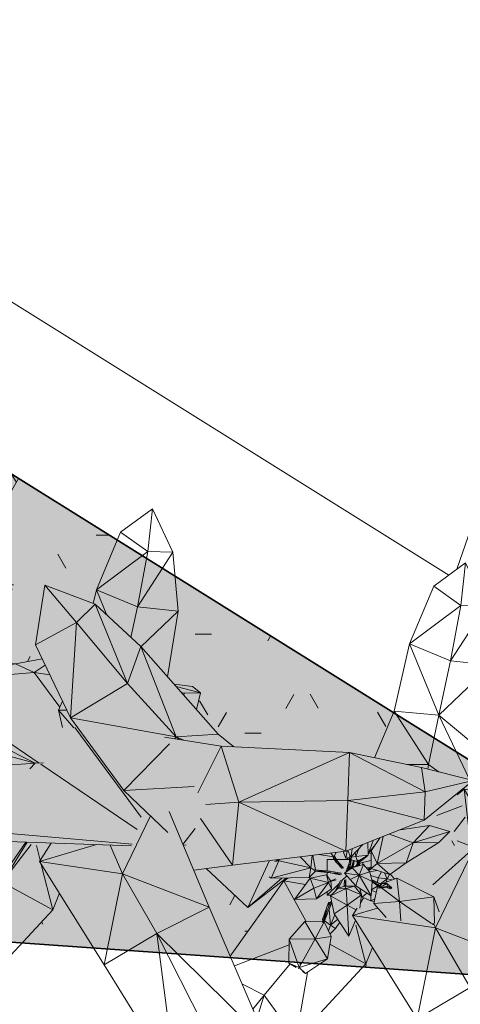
# Model space of a CAD drawing. Header units: millimetres. Extents: x 2016 to 102618, y -16590 to 68005.
# Tile 63 of 256: x 13559 to 14464, y 43436 to 45458. Entities that reach past the tile are written whole.
import ezdxf

# ---------------------------------------------------------------- set-up
doc = ezdxf.new("R2010")
doc.units = ezdxf.units.MM
for name, color, linetype, lineweight in [('A-DETL', 90, 'Continuous', 18), ('A-FLOR', 192, 'Continuous', 13), ('A-FLOR-PATT', 8, 'Continuous', 13), ('A-GENM', 13, 'Continuous', 13), ('A-WALL', 113, 'Continuous', 13), ('L-PLNT', 71, 'Continuous', 13)]:
    doc.layers.add(name, color=color, linetype=linetype, lineweight=lineweight)
doc.layers.add('Water', color=131, linetype='Continuous')

# ---------------------------------------------------------------- blocks, each defined once
blk = doc.blocks.new('Enscape AssetDefinition - Interior Plant 27 - Enscape AssetDefinition - Interior Plant 27-948027-00 Begane grond')
at = {"layer": 'L-PLNT'}
for p, q in [((117.6, 529.6), (52.5, 481.8)), ((117.6, 529.6), (108.1, 442.1)), ((159.5, 440.5), (117.6, 529.6)), ((-745.8, 483.4), (-765.4, 361.1)), ((-642.9, 444.4), (-745.8, 483.4)), ((-745.8, 483.4), (-680.8, 407.1)), ((52.5, 481.8), (2.9, 363.1)), ((108.1, 442.1), (52.5, 481.8)), ((-642.9, 444.4), (-680.8, 407.1)), ((-576.4, 281.6), (-642.9, 444.4)), ((-548.8, 357.5), (-642.9, 444.4)), ((2.9, 363.1), (108.1, 442.1)), ((108.1, 442.1), (87.3, 328.1)), ((87.3, 328.1), (159.5, 440.5)), ((159.5, 440.5), (108.1, 442.1)), ((170.5, 319.3), (159.5, 440.5)), ((-680.8, 407.1), (-765.4, 361.1)), ((-693.1, 211.5), (-680.8, 407.1)), ((-680.8, 407.1), (-576.4, 281.6)), ((-765.4, 361.1), (-693.1, 211.5)), ((-576.4, 281.6), (-548.8, 357.5)), ((-476.1, 172.2), (-548.8, 357.5)), ((-389.9, 177.8), (-548.8, 357.5)), ((2.9, 363.1), (-3.6, 334.8)), ((2.9, 363.1), (87.3, 328.1)), ((2.9, 363.1), (24.4, 310.9)), ((73.7, 265.5), (87.3, 328.1)), ((87.3, 328.1), (170.5, 319.3)), ((93.9, 246.3), (170.5, 319.3)), ((149, 184.5), (170.5, 319.3)), ((-693.1, 211.5), (-576.4, 281.6)), ((-476.1, 172.2), (-576.4, 281.6)), ((-693.1, 211.5), (-476.1, 172.2)), ((-693.1, 211.5), (-583.4, 62.1)), ((-583.4, 62.1), (-476.1, 172.2)), ((-476.1, 172.2), (-389.9, 177.8)), ((-368, 73.9), (-476.1, 172.2)), ((-476.1, 172.2), (-270, 80.7)), ((-270, 80.7), (-389.9, 177.8)), ((-66.8, 134.9), (-74.8, 115.9)), ((-74.8, 115.9), (-57.6, 115.8)), ((-74.8, 115.9), (-43.4, 79.7)), ((-74.8, 115.9), (-66.6, 80.8)), ((-583.4, 62.1), (-368, 73.9)), ((-583.4, 62.1), (-464.5, -51.4)), ((-464.5, -51.4), (-368, 73.9)), ((-368, 73.9), (-270, 80.7)), ((-256.9, 4.3), (-368, 73.9)), ((-368, 73.9), (-122.8, 7.2)), ((-122.8, 7.2), (-270, 80.7)), ((259, 42.3), (142.6, 60.6)), ((259, 42.3), (211.1, -53.4)), ((522.1, 29), (259, 42.3)), ((259, 42.3), (295, -73.1)), ((522.1, 29), (295, -73.1)), ((522.1, 29), (519.2, -69.1)), ((522.1, 29), (677.5, -51.6)), ((670.1, -1.6), (522.1, 29)), ((-232.6, -0.3), (-122.8, 7.2)), ((-133.6, -4.4), (-122.8, 7.2)), ((-105.8, 8), (-122.8, 7.2)), ((-464.5, -51.4), (-258.3, -3.8)), ((677.5, -51.6), (670.1, -1.6)), ((776.3, -28.6), (670.1, -1.6)), ((675.8, -109.9), (776.3, -28.6)), ((776.3, -28.6), (677.5, -51.6)), ((-464.5, -51.4), (-329.3, -178.5)), ((-329.3, -178.5), (-269.9, -49.5)), ((677.5, -51.6), (519.2, -69.1)), ((675.8, -109.9), (677.5, -51.6)), ((227.1, -77.7), (295, -73.1)), ((295, -73.1), (282.4, -202.1)), ((295, -73.1), (519.2, -69.1)), ((295, -73.1), (515, -173.7)), ((519.2, -69.1), (515, -173.7)), ((519.2, -69.1), (675.8, -109.9)), ((114.1, -100.9), (56.3, -220.3)), ((234.4, -288.2), (151.9, -91.8)), ((216.6, -106.6), (282.4, -202.1)), ((515, -173.7), (675.8, -109.9)), ((-274.4, -150.6), (-388.7, -310.4)), ((-329.3, -178.5), (-294.6, -148.5)), ((-329.3, -178.5), (-292.3, -150)), ((-193.7, -235.8), (-239.5, -151.7)), ((-142, -155), (-193.3, -229.5)), ((-139.3, -155.1), (-187.8, -233.9)), ((-187.8, -233.9), (-131.4, -159.5)), ((-112.7, -192), (-120.3, -161.7)), ((-90.4, -156.8), (-114.4, -194.6)), ((2.7, -159.9), (-114.4, -194.6)), ((31.2, -160.9), (56.3, -220.3)), ((282.4, -202.1), (515, -173.7)), ((-193.3, -229.5), (-169.9, -195.2)), ((56.3, -220.3), (-114.4, -194.6)), ((-114.4, -194.6), (18.8, -406.5)), ((-87, -294.2), (-110.5, -200.8)), ((202.6, -212.6), (282.4, -202.1)), ((56.3, -220.3), (18.8, -406.5)), ((234.4, -288.2), (56.3, -220.3)), ((56.3, -220.3), (127.1, -342.7)), ((-193.7, -235.8), (-388.7, -310.4)), ((-295.4, -358.2), (-193.7, -235.8)), ((-230.5, -448.4), (-193.7, -235.8)), ((-195.2, -232), (-193.3, -229.5)), ((-190.6, -231.7), (-193.7, -235.8)), ((-193.7, -235.8), (-87, -294.2)), ((-193.3, -229.5), (-187.8, -233.9)), ((-187.8, -233.9), (-189.3, -235.9)), ((-87, -294.2), (-73.3, -260)), ((-230.5, -448.4), (-87, -294.2)), ((234.4, -288.2), (127.1, -342.7)), ((352.5, -564.5), (234.4, -288.2)), ((-388.7, -310.4), (-513, -487.8)), ((-410.3, -499.6), (-388.7, -310.4)), ((-295.4, -358.2), (-388.7, -310.4)), ((127.1, -342.7), (18.8, -406.5)), ((352.5, -564.5), (127.1, -342.7)), ((127.1, -342.7), (248.3, -581.8)), ((127.1, -342.7), (166.3, -644.1)), ((-295.4, -358.2), (-410.3, -499.6)), ((-372.6, -606.4), (-295.4, -358.2)), ((-230.5, -448.4), (-295.4, -358.2)), ((18.8, -406.5), (166.3, -644.1)), ((-372.6, -606.4), (-230.5, -448.4)), ((-513, -487.8), (-575, -602.1)), ((-410.3, -499.6), (-575, -602.1)), ((-410.3, -499.6), (-513, -487.8)), ((-511.3, -637.6), (-410.3, -499.6)), ((-372.6, -606.4), (-410.3, -499.6)), ((352.5, -564.5), (248.3, -581.8)), ((352.5, -564.5), (342.5, -697.3)), ((384.2, -700.2), (352.5, -564.5)), ((248.3, -581.8), (166.3, -644.1)), ((248.3, -581.8), (273.7, -692.5)), ((317, -695.5), (248.3, -581.8)), ((-575, -602.1), (-524.2, -636.7)), ((-575, -602.1), (-574.1, -633.2)), ((-372.6, -606.4), (-498.1, -638.5)), ((-413.3, -644.5), (-372.6, -606.4)), ((-574.1, -633.2), (-573.4, -658.3)), ((-526.3, -661.6), (-515.1, -642.9)), ((-524.2, -636.7), (-515.1, -642.9)), ((-515.1, -642.9), (-511.3, -637.6)), ((-498.1, -638.5), (-515.1, -642.9)), ((-515.1, -642.9), (-501.8, -663.3)), ((-438.3, -667.8), (-413.3, -644.5)), ((166.3, -644.1), (212.8, -688.2)), ((212.8, -688.2), (289.5, -761.1)), ((273.7, -692.5), (289.5, -761.1)), ((339.8, -733.3), (317, -695.5)), ((342.5, -697.3), (339.8, -733.3)), ((387.2, -713.4), (384.2, -700.2)), ((-572, -708.6), (-571.2, -736.7)), ((-571.2, -736.7), (-555.1, -709.7)), ((-571.2, -736.7), (-505, -713.2)), ((339.8, -733.3), (387.2, -713.4)), ((402.1, -813.8), (387.2, -713.4)), ((289.5, -761.1), (339.8, -733.3)), ((402.1, -813.8), (339.8, -733.3)), ((289.5, -761.1), (402.1, -813.8))]:
    blk.add_line(p, q, dxfattribs=at)
blk = doc.blocks.new('Enscape AssetDefinition - Interior Plant 27 - Enscape AssetDefinition - Interior Plant 27-V30-00 Begane grond')
at = {"layer": 'L-PLNT'}
for p, q in [((117.6, 529.6), (52.5, 481.8)), ((117.6, 529.6), (108.1, 442.1)), ((159.5, 440.5), (117.6, 529.6)), ((-745.8, 483.4), (-765.4, 361.1)), ((-642.9, 444.4), (-745.8, 483.4)), ((-745.8, 483.4), (-680.8, 407.1)), ((52.5, 481.8), (2.9, 363.1)), ((108.1, 442.1), (52.5, 481.8)), ((-642.9, 444.4), (-680.8, 407.1)), ((-576.4, 281.6), (-642.9, 444.4)), ((-548.8, 357.5), (-642.9, 444.4)), ((2.9, 363.1), (108.1, 442.1)), ((108.1, 442.1), (87.3, 328.1)), ((87.3, 328.1), (159.5, 440.5)), ((159.5, 440.5), (108.1, 442.1)), ((170.5, 319.3), (159.5, 440.5)), ((-680.8, 407.1), (-765.4, 361.1)), ((-693.1, 211.5), (-680.8, 407.1)), ((-680.8, 407.1), (-576.4, 281.6)), ((-765.4, 361.1), (-693.1, 211.5)), ((-576.4, 281.6), (-548.8, 357.5)), ((-476.1, 172.2), (-548.8, 357.5)), ((-389.9, 177.8), (-548.8, 357.5)), ((2.9, 363.1), (-28.8, 225)), ((2.9, 363.1), (87.3, 328.1)), ((2.9, 363.1), (63.1, 216.9)), ((63.1, 216.9), (87.3, 328.1)), ((87.3, 328.1), (170.5, 319.3)), ((63.1, 216.9), (170.5, 319.3)), ((143.5, 149.7), (170.5, 319.3)), ((-693.1, 211.5), (-576.4, 281.6)), ((-476.1, 172.2), (-576.4, 281.6)), ((-28.8, 225), (-69.2, 129.2)), ((-28.8, 225), (63.1, 216.9)), ((-28.8, 225), (41.9, 115.1)), ((-693.1, 211.5), (-476.1, 172.2)), ((-693.1, 211.5), (-583.4, 62.1)), ((41.9, 115.1), (63.1, 216.9)), ((63.1, 216.9), (143.5, 149.7)), ((63.1, 216.9), (125.7, 84.3)), ((-479.8, 168.3), (-476.1, 172.2)), ((-476.1, 172.2), (-389.9, 177.8)), ((-470.2, 166.8), (-476.1, 172.2)), ((-476.1, 172.2), (-460.6, 165.3)), ((-358, 151.9), (-389.9, 177.8)), ((-583.4, 62.1), (-490.2, 157.7)), ((144.9, 60.3), (143.5, 149.7)), ((-2.7, 115.4), (41.9, 115.1)), ((41.9, 115.1), (40.7, 105.8)), ((41.9, 115.1), (63.6, 100)), ((-583.4, 62.1), (-439.6, 70)), ((-583.4, 62.1), (-493.1, -24.1)), ((114.9, 65), (101, 53.3)), ((112.9, 65.6), (114.4, 64.6)), ((259, 42.3), (114.9, 65)), ((114.9, 65), (198, -79.7)), ((114.9, 65), (128.1, -46.4)), ((128.5, 78.3), (136.4, 61.6)), ((259, 42.3), (198, -79.7)), ((522.1, 29), (259, 42.3)), ((259, 42.3), (295, -73.1)), ((58.8, 11), (110.6, 30.3)), ((522.1, 29), (295, -73.1)), ((522.1, 29), (519.2, -69.1)), ((522.1, 29), (677.5, -51.6)), ((670.1, -1.6), (522.1, 29)), ((94.2, -21.9), (117, 7.2)), ((-462.5, -48.8), (-437.1, -15.8)), ((677.5, -51.6), (670.1, -1.6)), ((776.3, -28.6), (670.1, -1.6)), ((675.8, -109.9), (776.3, -28.6)), ((776.3, -28.6), (677.5, -51.6)), ((-461.7, -50.7), (-455.9, -49.4)), ((136.4, -54.9), (51, -131.5)), ((136.4, -54.9), (56.3, -220.3)), ((136.4, -54.9), (100.8, -41.4)), ((234.4, -288.2), (136.4, -54.9)), ((677.5, -51.6), (519.2, -69.1)), ((675.8, -109.9), (677.5, -51.6)), ((151.2, -78.2), (198, -79.7)), ((198, -79.7), (172.1, -140.1)), ((198, -79.7), (295, -73.1)), ((198, -79.7), (282.4, -202.1)), ((295, -73.1), (282.4, -202.1)), ((295, -73.1), (519.2, -69.1)), ((295, -73.1), (515, -173.7)), ((519.2, -69.1), (515, -173.7)), ((519.2, -69.1), (675.8, -109.9)), ((-414.6, -98.3), (-329.3, -178.5)), ((-329.3, -178.5), (-284.8, -82)), ((-329.3, -178.5), (-250.5, -117.7)), ((-329.3, -178.5), (-259.1, -117.9)), ((-245.8, -117.6), (-255, -123.5)), ((515, -173.7), (675.8, -109.9)), ((-255, -123.5), (-365.5, -277.9)), ((-209.5, -206.8), (-255, -123.5)), ((-210.6, -130.9), (-255, -123.5)), ((-91.4, -158.4), (-98.1, -168.9)), ((-62.6, -179.3), (-114.4, -194.6)), ((-104.7, -179.3), (-114.4, -194.6)), ((282.4, -202.1), (515, -173.7)), ((56.3, -220.3), (-114.4, -194.6)), ((-114.4, -194.6), (18.8, -406.5)), ((202.6, -212.6), (282.4, -202.1)), ((-87, -294.2), (-107.1, -214.4)), ((56.3, -220.3), (18.8, -406.5)), ((52.6, -211.5), (56.3, -220.3)), ((234.4, -288.2), (56.3, -220.3)), ((56.3, -220.3), (127.1, -342.7)), ((-244.4, -255.2), (-356.8, -298.2)), ((-160.8, -253.8), (-87, -294.2)), ((-87, -294.2), (-73.3, -260)), ((-295.4, -358.2), (-242.2, -294.2)), ((-230.5, -448.4), (-87, -294.2)), ((234.4, -288.2), (127.1, -342.7)), ((352.5, -564.5), (234.4, -288.2)), ((-230.5, -448.4), (-206.8, -311.4)), ((-295.4, -358.2), (-341.2, -334.7)), ((127.1, -342.7), (18.8, -406.5)), ((352.5, -564.5), (127.1, -342.7)), ((127.1, -342.7), (248.3, -581.8)), ((127.1, -342.7), (163.1, -618.8)), ((-295.4, -358.2), (-318.8, -387.1)), ((-310.4, -406.7), (-295.4, -358.2)), ((-230.5, -448.4), (-295.4, -358.2)), ((18.8, -406.5), (150.1, -617.9)), ((-279, -502.3), (-230.5, -448.4)), ((-508.6, -481.5), (-513, -487.8)), ((-513, -487.8), (-556.8, -568.5)), ((-504.1, -488.8), (-513, -487.8)), ((-471.7, -537.8), (-524.6, -570.8)), ((-465.4, -574.9), (-452, -556.6)), ((352.5, -564.5), (248.3, -581.8)), ((352.5, -564.5), (347.4, -631.7)), ((368.5, -633.2), (352.5, -564.5)), ((-556.8, -568.5), (-575, -602.1)), ((-524.6, -570.8), (-575, -602.1)), ((-515.1, -642.9), (-465.4, -574.9)), ((248.3, -581.8), (196.5, -621.2)), ((248.3, -581.8), (258.4, -625.5)), ((275.5, -626.7), (248.3, -581.8)), ((-575, -602.1), (-515.1, -642.9)), ((-575, -602.1), (-571.2, -736.7)), ((-393.8, -611.9), (-515.1, -642.9)), ((-476, -703), (-386.1, -619.1)), ((150.1, -617.9), (166.3, -644.1)), ((163.1, -618.8), (166.3, -644.1)), ((196.5, -621.2), (166.3, -644.1)), ((258.4, -625.5), (289.5, -761.1)), ((339.8, -733.3), (275.5, -626.7)), ((-571.2, -736.7), (-515.1, -642.9)), ((-515.1, -642.9), (-476, -703)), ((166.3, -644.1), (289.5, -761.1)), ((347.4, -631.7), (339.8, -733.3)), ((387.2, -713.4), (368.7, -633.9)), ((-571.2, -736.7), (-476, -703)), ((339.8, -733.3), (387.2, -713.4)), ((402.1, -813.8), (387.2, -713.4)), ((289.5, -761.1), (339.8, -733.3)), ((402.1, -813.8), (339.8, -733.3)), ((289.5, -761.1), (402.1, -813.8))]:
    blk.add_line(p, q, dxfattribs=at)
blk = doc.blocks.new('Enscape AssetDefinition - Interior Plant 32 - Enscape AssetDefinition - Interior Plant 32-919405-00 Begane grond')
at = {"layer": 'L-PLNT'}
for p, q in [((146.2, 65.3), (97.5, 83.7)), ((179.9, 100.9), (119.5, 92.4)), ((179.9, 100.9), (146.2, 65.3)), ((221.3, 88.7), (146.2, 65.3)), ((221.3, 88.7), (179.9, 100.9)), ((198.8, 66), (221.3, 88.7)), ((18.2, 36.2), (42.6, 61.9)), ((53.7, 40.5), (52.9, 66)), ((53.7, 41.9), (64.1, 70.4)), ((78.6, 76.2), (59.9, 49.2)), ((84.6, 78.5), (72.1, 23)), ((72.1, 23), (146.2, 65.3)), ((132, 24.8), (198.8, 66)), ((146.2, 65.3), (132, 24.8)), ((146.2, 65.3), (198.8, 66)), ((-47.7, 41.4), (-16.9, 36.8)), ((-16.9, 36.8), (-22.7, 44.4)), ((-16.9, 36.8), (-12.1, 45.7)), ((2.2, 47.5), (7.8, 33.9)), ((7.8, 33.9), (10.9, 49.3)), ((11.8, 49.6), (16.8, 39.1)), ((21, 53.3), (18.7, 38.8)), ((27.2, 45.7), (28.7, 37.7)), ((28.7, 37.7), (34.4, 53.3)), ((28.7, 37.7), (53.7, 40.5)), ((33.3, 28.1), (53.7, 40.5)), ((59.2, 43.7), (54.7, 44.8)), ((54.8, 44.9), (66.3, 58.4)), ((59.9, 49.2), (72.1, 23)), ((59.9, 49.2), (60, 12.9)), ((-145.7, -7.3), (-129.8, 28.8)), ((-129.8, 28.8), (-138.1, 27.4)), ((-129.8, 28.8), (-136.5, 29.9)), ((-129.8, 28.8), (-132.2, 31.1)), ((-129.8, 28.8), (-129.3, 31.4)), ((-129.8, 28.8), (-64.1, 14.1)), ((-64.1, 14.1), (-85.7, 36.7)), ((-60.9, 39.8), (-64.1, 14.1)), ((-54.2, 10.3), (-59.8, 39.9)), ((-30.1, 31.6), (-15.4, 31.6)), ((-30.1, 31.6), (-30.1, 7.8)), ((-17.8, 35.4), (-15.4, 37.3)), ((-17.8, 35.4), (-11.1, 25.1)), ((-17.3, 34.8), (-17.8, 35.4)), ((-17.8, 35.4), (-12.4, 26.9)), ((-14.9, 36.7), (-17.3, 34.8)), ((-8.3, 26.5), (-17.3, 34.8)), ((-17.3, 34.8), (-11.1, 25.1)), ((-15.4, 37.3), (-14.9, 36.7)), ((-8.3, 26.5), (-14.9, 36.7)), ((-12.4, 26.9), (-11.1, 25.1)), ((-11.6, 31.6), (15.6, 31.6)), ((-11.1, 25.1), (-8.3, 26.5)), ((2.8, 13.7), (-11.1, 25.1)), ((-11.1, 25.1), (0.1, 13)), ((1.5, 15.7), (-9, 27.6)), ((2.8, 13.7), (-8.3, 26.5)), ((1.5, 15.7), (-8.3, 26.5)), ((7.6, 5.1), (14.9, 23.8)), ((7.8, 33.9), (16, 35.4)), ((7.8, 33.9), (15.6, 31.7)), ((14.9, 23.7), (8.3, 5.6)), ((14.7, 21.4), (8.5, 5.7)), ((12.3, 11.2), (14.7, 21.4)), ((16.4, 39.2), (14.7, 21.4)), ((14.7, 21.4), (17.8, 20.9)), ((16.1, 16.7), (17.8, 20.9)), ((17.8, 20.9), (16.4, 39.2)), ((19.5, 38.7), (16.4, 39.2)), ((17.1, 38.6), (18.2, 36.2)), ((17.8, 20.9), (19.4, 37.4)), ((17.8, 20.9), (18.2, 23.8)), ((18.5, 38.1), (18.2, 36.2)), ((18.2, 23.8), (19.4, 37.5)), ((18.2, 23.8), (19.4, 37.4)), ((18.8, 30.8), (31.4, 27.3)), ((19.3, 36), (28.7, 37.7)), ((21.7, 21.8), (19.8, 16.5)), ((23.4, 21.1), (20.4, 16.4)), ((21.4, 15.5), (23.4, 21.1)), ((21.5, 15.4), (24.1, 22.7)), ((24.1, 22.7), (21.5, 15.3)), ((23.5, 29.5), (21.7, 21.8)), ((21.7, 21.8), (23.4, 21.1)), ((44.5, 21.1), (21.9, 14.7)), ((23.4, 21.1), (23.6, 29.5)), ((24.7, 29.2), (23.4, 21.1)), ((23.4, 21.1), (24.1, 22.7)), ((24.1, 22.7), (24.7, 29.1)), ((25.1, 29), (24.1, 22.7)), ((31.5, 21.6), (26.8, 16.1)), ((31.3, 21.2), (27.3, 16.3)), ((30.6, 31), (28.7, 37.7)), ((31.1, 29.7), (30.5, 31)), ((30.9, 27.4), (32.2, 17.7)), ((30.9, 27.4), (31.9, 17.6)), ((33, 30.3), (31.1, 29.7)), ((34, 18.2), (31.1, 29.7)), ((31.1, 29.7), (32.4, 17.7)), ((33, 30.3), (34.8, 18.4)), ((33.7, 28.3), (33.5, 26.8)), ((34, 23.9), (34.7, 25.3)), ((34.6, 20), (37.4, 23.4)), ((34.7, 28.9), (39.7, 28.3)), ((37.4, 23.4), (34.7, 25.3)), ((35, 25.1), (38.4, 28.4)), ((35.2, -0.6), (44.5, 21.1)), ((36.6, 24), (59.2, 29.4)), ((38.7, 31.3), (39.7, 28.3)), ((39.7, 28.3), (52.6, 38.9)), ((43.1, 25.5), (43.1, 20.7)), ((57.3, 5.8), (44.5, 21.1)), ((60, 12.9), (72.1, 23)), ((72.1, 23), (132, 24.8)), ((72.1, 23), (98, 0.6)), ((98, 0.6), (132, 24.8)), ((-145.7, -7.3), (-64.1, 14.1)), ((-67.7, -5.8), (-64.1, 14.1)), ((-67.7, -5.8), (-54.4, 7.4)), ((-55.7, 9.1), (-64.1, 14.1)), ((-56, 7.4), (-56.6, 7.3)), ((-55.5, 10.4), (-56, 7.4)), ((-56, 7.4), (-24.2, 7.2)), ((-56, 7.4), (-24.5, 4.2)), ((-24.2, 7.2), (-55.5, 10.4)), ((-54.7, 7.1), (-24.5, 4.2)), ((-54.7, 7.1), (-27.1, 4.4)), ((-30.1, 4.7), (-30.1, -2.5)), ((-27.1, 4.4), (-1.1, -0.1)), ((-24.5, 4.2), (-27.1, 4.4)), ((-27.1, 4.4), (-3.9, 0.1)), ((-24.2, 7.2), (-24.5, 4.2)), ((-24.5, 4.2), (-0.8, 2.9)), ((-24.5, 4.2), (-1.1, -0.1)), ((-1.8, 3.1), (-24.2, 7.2)), ((19.3, 13.5), (5, 3.3)), ((35.2, -0.6), (5, 3.3)), ((5, 3.3), (16.7, -9.7)), ((9.9, 6.8), (14.6, 15.5)), ((12.7, 8.8), (16.2, 13.4)), ((14.4, 10), (16.2, 13.4)), ((16.8, 17.3), (14.6, 15.5)), ((14.6, 15.5), (20.9, 16.3)), ((14.6, 15.5), (18.6, 14.5)), ((14.6, 15.5), (16.2, 13.4)), ((16, 11.2), (17.2, 13.1)), ((16.2, 13.4), (18.6, 14.5)), ((16.2, 13.4), (18.4, 12.8)), ((17.4, 13.1), (16.6, 11.5)), ((20.9, 16.3), (16.8, 17.3)), ((18.6, 14.5), (20.9, 16.3)), ((20.1, 12.4), (18.6, 14.5)), ((21, 14.5), (19.1, 14.9)), ((20.5, 14.3), (19.3, 13.5)), ((21.5, 14.6), (19.9, 15.5)), ((21.9, 14.7), (20.5, 14.3)), ((20.9, 16.3), (22.4, 14.1)), ((35.2, -0.6), (21.4, 13.4)), ((23.1, 15.1), (21.8, 16.3)), ((24.2, 15.4), (21.8, 16.3)), ((23.9, 17.8), (26, 15.9)), ((30.8, 17.2), (31.7, 19.2)), ((35.2, -0.6), (57.3, 5.8)), ((57.1, 14.5), (49.5, 15.2)), ((57.8, 15), (52.9, 11.1)), ((54.2, 9.5), (57.8, 15)), ((54.9, 8.6), (59.8, 12.5)), ((71.6, 9.1), (57.2, 5.9)), ((61.8, -13.5), (57.3, 5.8)), ((59.6, 16.5), (57.8, 15)), ((57.8, 15), (59.6, 16.5)), ((59.6, 16.5), (57.8, 15)), ((59.8, 12.5), (57.8, 15)), ((60, 12.9), (98, 0.6)), ((80.9, 6.2), (74.4, -6.4)), ((92.5, -8.3), (87.2, 4.1)), ((92.5, -8.3), (97.3, 0.8)), ((107.9, -8.6), (99.1, 1.4)), ((-149.5, -4), (-145.7, -7.3)), ((-145.7, -7.3), (-67.7, -5.8)), ((-65.4, -7.2), (-97.5, -50.5)), ((-31.7, -0.2), (-65.4, -7.2)), ((-27.9, -16), (-65.4, -7.2)), ((-65.4, -7.2), (-57.6, -27.2)), ((-57.6, -27.2), (-27.9, -16)), ((-52.3, -49.3), (-27.9, -16)), ((-27.9, -16), (-31.7, -0.2)), ((-22.9, -13), (-31.7, -0.2)), ((-6.1, -17.9), (-30.1, -42.1)), ((-23.4, -13.3), (-27.9, -16)), ((-27.9, -16), (-21.7, -28.8)), ((-23.6, -12.7), (-22.5, -12.2)), ((-23, -13.9), (-23.6, -12.7)), ((-21.9, -13.3), (-23, -13.9)), ((-21.7, -28.8), (-22.9, -13)), ((-22.8, -13.8), (-12.1, -10.2)), ((-22.8, -13.8), (-13.8, -11.1)), ((-22.5, -12.2), (-13.2, -8.2)), ((-22.5, -12.2), (-21.9, -13.3)), ((-13.2, -8.2), (-21.9, -13.3)), ((-21.9, -13.3), (-12.1, -10.2)), ((-16.2, -11.5), (-13.8, -11.1)), ((-3.3, -11.7), (-12.4, -31.9)), ((-10.5, -30), (-3.2, -11.7)), ((-7, -27.2), (-0.6, -12.9)), ((9.7, -2), (-0.9, -12.7)), ((4.9, -10.1), (4.6, -22.1)), ((4.9, -10.1), (7.6, -21.9)), ((7.6, -21.9), (7.9, -9.9)), ((7.8, -23.4), (7.9, -9.9)), ((7.8, -23.4), (8.1, -13)), ((7.8, -14.2), (8.1, -13)), ((35.2, -0.6), (16.7, -9.7)), ((16.7, -9.7), (28.4, -22.7)), ((28.4, -22.7), (35.2, -0.6)), ((59.7, -43.5), (35.2, -0.6)), ((35.2, -0.6), (61.8, -13.5)), ((74.4, -6.4), (59.2, -1.7)), ((59.7, -43.5), (61.8, -13.5)), ((80.7, -19.4), (60.9, -9.7)), ((61.3, -11.8), (80.7, -19.5)), ((61.7, -13.9), (75, -22.3)), ((73.4, -22.8), (61.7, -14.3)), ((61.8, -13.5), (78.6, -21.7)), ((75, -22.3), (68.1, -16.6)), ((72.7, -15.5), (74.4, -6.4)), ((75.4, -20.6), (73.5, -19.2)), ((75.4, -20.6), (73.6, -19.3)), ((92.5, -8.3), (74.4, -6.4)), ((75.4, -27.4), (92.1, -17.9)), ((75.4, -27.4), (81.8, -18.2)), ((75.6, -25.1), (81.8, -18.2)), ((92.5, -8.3), (79.1, -18.6)), ((112.6, -6.8), (79.8, -19)), ((92.1, -17.9), (81.8, -18.2)), ((90.4, -15), (92.5, -8.3)), ((92.1, -17.9), (102.2, -27)), ((93.3, -23.6), (92.1, -17.9)), ((102.6, -10.5), (92.5, -8.3)), ((117.8, -55), (112.6, -6.8)), ((188.4, -45.5), (112.6, -6.8)), ((-97.5, -50.5), (-57.6, -27.2)), ((-52.3, -49.3), (-57.6, -27.2)), ((-52.3, -49.3), (-21.7, -28.8)), ((-30.1, -34.5), (-30.1, -42.1)), ((-8, -27.5), (-23.5, -43)), ((8.5, -28.4), (-23.5, -43)), ((6, -23.4), (-8, -27.5)), ((8.5, -28.4), (-8, -27.5)), ((4.6, -22.1), (7.6, -21.9)), ((4.7, -23.3), (4.6, -22.1)), ((4.8, -23.7), (4.9, -22.1)), ((5.2, -23.6), (5.6, -22)), ((25.6, -23.5), (6, -23.4)), ((6, -23.4), (8.5, -28.4)), ((7.6, -21.9), (7.7, -23.4)), ((25.6, -23.5), (8.5, -28.4)), ((40, -41.4), (8.5, -28.4)), ((8.5, -28.4), (10.6, -62.6)), ((40, -41.4), (25.6, -23.5)), ((28.4, -22.7), (59.7, -43.5)), ((36.5, -28), (41.1, -45.9)), ((41.1, -45.9), (51.1, -37.8)), ((60.5, -32.3), (70.5, -35.6)), ((73.3, -22.7), (60.6, -30.6)), ((73.8, -21.2), (65.1, -59.2)), ((75.9, -20.4), (73.8, -21.2)), ((74.7, -23.8), (75, -22.3)), ((75.1, -22.2), (76.7, -23.4)), ((93.3, -23.6), (75.4, -27.4)), ((75.4, -27.4), (75.6, -25.1)), ((93.1, -26.1), (75.4, -27.4)), ((81.3, -26.9), (117.8, -55)), ((99.4, -28.6), (91.2, -26.2)), ((93.1, -26.1), (93.3, -23.6)), ((102.2, -27), (93.1, -26.1)), ((102.2, -27), (93.3, -23.6)), ((99.4, -28.6), (93.8, -26.1)), ((102.2, -27), (99.4, -28.6)), ((-97.5, -50.5), (-52.3, -49.3)), ((-27.5, -57.2), (-39.9, -92)), ((-21.6, -52.5), (-31.4, -74.3)), ((-22.6, -42.1), (-30.1, -42.1)), ((-28.7, -75.5), (-20.9, -56.1)), ((-28.7, -75.5), (-20.6, -57.5)), ((-23.5, -56.7), (-27.5, -57.2)), ((-27.5, -57.2), (-24.5, -59)), ((-26.9, -64.2), (-27.5, -57.2)), ((-23.5, -43), (-16.2, -80)), ((10.6, -62.6), (-23.5, -43)), ((-21.9, -60.5), (-19.8, -61.8)), ((10.6, -62.6), (40, -41.4)), ((36.3, -68.9), (40, -41.4)), ((41.1, -45.9), (59, -53.8)), ((59, -53.8), (58.9, -43)), ((59, -53.8), (67.3, -49.7)), ((59, -53.8), (66.1, -55.1)), ((117.8, -55), (65.1, -59.2)), ((65.1, -59.2), (90.7, -87.7)), ((117.8, -55), (188.4, -45.5)), ((120.9, -94.9), (117.8, -55)), ((183.5, -100.1), (117.8, -55)), ((189.7, -99.2), (188.4, -45.5)), ((199.8, -75.9), (188.4, -45.5)), ((-39.6, -96.4), (-32.3, -76.4)), ((-31.4, -74.3), (-38.1, -96.4)), ((-32.3, -76.4), (-38.1, -96.4)), ((-37.8, -96.4), (-28.7, -75.5)), ((-36.4, -96.5), (-28.7, -75.5)), ((-32.3, -76.4), (-31.4, -74.3)), ((-31.4, -74.3), (-28.7, -75.5)), ((-23.5, -103.2), (-26.4, -70.4)), ((-16.2, -80), (10.6, -62.6)), ((-16.2, -80), (14.3, -125.8)), ((14.3, -125.8), (10.6, -62.6)), ((10.6, -62.6), (28.9, -71.9)), ((-76.6, -95.8), (-108.4, -132)), ((-55.4, -131.7), (-76.6, -95.8)), ((-38.2, -96.4), (-76.6, -95.8)), ((-36.4, -96.5), (-55.4, -131.7)), ((-40.1, -97.9), (-38.6, -98.1)), ((-39.9, -92), (-38.4, -93)), ((-39.9, -92), (-39.3, -95.7)), ((-36.4, -96.5), (-38.1, -96.4)), ((-22.4, -126.9), (-36.4, -96.5)), ((-35.8, -94.8), (-23.5, -103.2)), ((-23.5, -103.2), (-14.6, -82.3)), ((-23.5, -103.2), (-8.8, -91)), ((-13.1, -110.5), (-4.6, -97.4)), ((14.3, -125.8), (27.8, -93.7)), ((185.9, -101.8), (187, -100.1)), ((187, -100.1), (187.1, -102.6)), ((187, -100.1), (188.2, -101)), ((188.2, -101), (187.1, -102.6)), ((-27.9, -115), (-23.5, -103.2)), ((-24.7, -121.8), (-13.1, -110.5)), ((-23.5, -103.2), (-13.1, -110.5)), ((-108.4, -132), (-109.2, -181.5)), ((-55.4, -131.7), (-108.4, -132)), ((-108.4, -132), (-88.2, -190.4)), ((-88.2, -190.4), (-55.4, -131.7)), ((-22.4, -126.9), (-55.4, -131.7)), ((-55.4, -131.7), (-29.6, -172.6)), ((-29.6, -172.6), (-22.4, -126.9)), ((-109.2, -181.5), (-88.2, -190.4)), ((-109.2, -181.5), (-94, -190.3)), ((-88.2, -190.4), (-29.6, -172.6)), ((-74.6, -202.8), (-29.6, -172.6)), ((-89.3, -192.9), (-88.2, -190.4)), ((-88.2, -190.4), (-74.6, -202.8)), ((-86.3, -183.4), (-85.7, -182.1)), ((-84.1, -182.9), (-86.3, -183.4)), ((-84.7, -184.2), (-86.3, -183.4)), ((-85.7, -182.1), (-84.1, -182.9)), ((-84.1, -182.9), (-84.7, -184.2)), ((-81.1, -198.4), (-74.6, -202.8))]:
    blk.add_line(p, q, dxfattribs=at)
blk = doc.blocks.new('Enscape AssetDefinition - Stone 2 - Enscape AssetDefinition - Stone 2-946173-00 Begane grond')
at = {"layer": 'L-PLNT'}
for p, q in [((-277.6, 196.8), (-506.2, 173.6)), ((-272.4, 186.5), (-505, -12.4)), ((256.4, 187.8), (-4.9, 193.4)), ((256.4, 187.8), (38.6, 168.5)), ((256.4, 187.8), (57.9, 151.6)), ((256.4, 187.8), (311.1, 198)), ((256.4, 187.8), (295.1, 169.4)), ((317.3, 185), (295.1, 169.4)), ((-530.6, 171.1), (-638.8, 60.8)), ((-552.6, 168.4), (-638.8, 60.8)), ((-563.9, -76.6), (-530.6, 171.1)), ((-530.6, 171.1), (-552.6, 168.4)), ((-516.3, 172.5), (-530.6, 171.1)), ((14.9, 170.9), (38.6, 168.5)), ((38.6, 168.5), (22, 163)), ((38.6, 168.5), (35.8, 149.2)), ((57.9, 151.6), (38.6, 168.5)), ((295.1, 169.4), (57.9, 151.6)), ((347.6, 98.2), (295.1, 169.4)), ((327, 165), (295.1, 169.4)), ((57.9, 151.6), (53.7, 134.7)), ((57.9, 151.6), (56.9, 132.2)), ((57.9, 151.6), (305.3, -16.2)), ((582.1, 145.6), (619.8, 140.8)), ((586.2, 141.1), (636.4, 127.9)), ((597, 128.8), (603.1, 127)), ((603.1, 127), (598, 127.7)), ((603.1, 127), (602.5, 122.6)), ((603.1, 127), (636.4, 127.9)), ((619.8, 140.8), (636.4, 127.9)), ((636.4, 127.9), (628.1, 93.7)), ((-200.7, 88.9), (-505, -12.4)), ((-638.8, 60.8), (-650.5, 30.6)), ((-638.8, 60.8), (-620.5, 27.3)), ((-638.8, 60.8), (-634.6, 19.4)), ((514.3, -127.5), (378.1, 56.9)), ((-650.5, 30.6), (-646.8, 12.4)), ((-610.2, 8.4), (-563.9, -76.6)), ((-632, -6.2), (-620.8, -116.6)), ((-563.9, -76.6), (-505, -12.4)), ((-505, -12.4), (-510.5, -141.3)), ((-505, -12.4), (-69.4, -51.5)), ((-505, -12.4), (-139.9, -184.6)), ((308.4, -18.3), (506.3, -152.5)), ((-637.3, -34.8), (-620.8, -116.6)), ((-563.9, -76.6), (-620.8, -116.6)), ((-563.9, -76.6), (-510.5, -141.3)), ((-30, -88.9), (-139.9, -184.6)), ((-510.5, -141.3), (-620.8, -116.6)), ((-510.5, -141.3), (-139.9, -184.6)), ((-510.5, -141.3), (-319.7, -171.6)), ((-139.9, -184.6), (30.4, -145.7)), ((35.1, -150.2), (15.8, -170)), ((125.3, -150.3), (496.4, -182.8)), ((-319.7, -171.6), (-139.9, -184.6)), ((-139.9, -184.6), (15.8, -170)), ((57.7, -171.4), (15.8, -170)), ((494.9, -186.1), (123.8, -173.6))]:
    blk.add_line(p, q, dxfattribs=at)
blk = doc.blocks.new('Green Retaining - Green Retaining-1988534-00 Begane grond')
at = {"layer": 'A-WALL'}
for p, q in [((14439.9, 44317.8), (12828.9, 45324.4)), ((12781.2, 45000.5), (13759.3, 44389.3)), ((13877.7, 44315.3), (14326.4, 44034.9)), ((13711.1, 43551.8), (13563.5, 43562.1)), ((14310.7, 43509.9), (14263.9, 43513.1))]:
    blk.add_line(p, q, dxfattribs=at)
blk = doc.blocks.new('Kiezelsteen 3 - Kiezelsteen 1-2119648-00 Begane grond')
at = {"layer": 'A-GENM'}
blk.add_line((14456.6, 44330.1), (14726, 45112.4), dxfattribs=at)

msp = doc.modelspace()

# ---------------------------------------------------------------- hatches: boundary and pattern name
at = {"layer": 'A-FLOR-PATT', "lineweight": 5}
h = msp.add_hatch(dxfattribs=at)
h.set_pattern_fill('FP_40', color=256, style=0, pattern_type=2)
h.set_pattern_definition([(0, (0, 0), (406.4, 101.6), [33.528, -271.272, 33.528, -271.272, -1625.6]), (0, (0, 0), (406.4, 101.6), [-609.6, 33.528, -576.072, 33.528, -271.272, -711.2]), (0, (0, 0), (406.4, 101.6), [-1524, 33.528, -169.672, 33.528, -474.472]), (120, (152.4, 50.8), (-291.18818, 301.15272), [33.528, -271.272, 33.528, -271.272, -1625.6]), (120, (152.4, 50.8), (-291.18818, 301.15272), [-609.6, 33.528, -576.072, 33.528, -271.272, -711.2]), (120, (152.4, 50.8), (-291.18818, 301.15272), [-1524, 33.528, -169.672, 33.528, -474.472]), (240, (203.2, 254), (-115.21182, -402.75272), [33.528, -271.272, 33.528, -271.272, -1625.6]), (240, (203.2, 254), (-115.21182, -402.75272), [-609.6, 33.528, -576.072, 33.528, -271.272, -711.2]), (240, (203.2, 254), (-115.21182, -402.75272), [-1524, 33.528, -169.672, 33.528, -474.472])])
h.paths.add_polyline_path([(14874.4, 43470.5), (14902.2, 43472.8), (14921.5, 43478.6), (14942.2, 43490.8), (14959.4, 43507.7), (14972.7, 43530.2), (14979.5, 43551), (14981.3, 43575), (14977.2, 43598.7), (14967.7, 43620.8), (14953.1, 43639.9), (14934.4, 43655), (14925, 43660.9), (14871.6, 43639.7), (14559.2, 43600.8), (14606.3, 43489.2), (14871.6, 43470.7)], flags=0)
h.paths.add_polyline_path([(14310.7, 43509.9), (14283.4, 43553.3), (14269.6, 43519.2), (14263.9, 43513.1), (14310, 43509.9)], flags=0)
h.paths.add_polyline_path([(13991.1, 43535.4), (14101.7, 43689.9), (14110.9, 43695.8), (14105.3, 43695.1), (14027.4, 43634.8), (13942.1, 43715.1), (13916.3, 43711.7), (13973.1, 43577.6)], flags=0)
h.paths.add_polyline_path([(13711.1, 43551.8), (13640.5, 43664.2), (13626.7, 43630.1), (13563.5, 43562.1), (13657.7, 43555.5)], flags=0)
h.paths.add_polyline_path([(13301.6, 43580.4), (13384.5, 43697), (13439.4, 43773.7), (13421.5, 43774.3), (13384.5, 43745.7), (13351.6, 43776.7), (13309.7, 43778.1), (13154, 43763.4), (12974.2, 43776.5), (12783.4, 43806.8), (12723, 43820.3), (12730, 43797.4), (12718.9, 43800.1), (12619.3, 43815), (12523.1, 43842.2), (12526.2, 43835.6), (12559.8, 43793.8), (12588, 43747.7), (12623.1, 43627.9), (13299.1, 43580.6)], flags=0)
h.paths.add_polyline_path([(14207.7, 43592), (14223.1, 43594.6), (14216.2, 43605), (14208.4, 43593)], flags=0)
h.paths.add_polyline_path([(14255.9, 43597), (14248.5, 43608.7), (14244, 43598), (14251.4, 43598.4)], flags=0)
h.paths.add_polyline_path([(14181.2, 43606), (14181.1, 43608.9), (14180.9, 43610.4), (14193.2, 43645.2), (14197.3, 43645.7), (14199.1, 43650.2), (14197.3, 43660.3), (14190.6, 43660.9), (14190.6, 43667.9), (14168.5, 43653.1), (14159.9, 43651.9), (14166.2, 43606.2), (14180.9, 43606)], flags=0)
h.paths.add_polyline_path([(12595.7, 43629.8), (12538, 43729.4), (12547.1, 43680.1), (12565, 43631.9), (12595.6, 43629.8)], flags=0)
h.paths.add_polyline_path([(12481.6, 43637.8), (12471.7, 43678.2), (12461, 43769.1), (12459.6, 43790.3), (12389.6, 43704.2), (12283.5, 43651.6), (12476.4, 43638.1)], flags=0)
h.paths.add_polyline_path([(14258.6, 43644.5), (14265.2, 43655), (14261.9, 43656.5), (14260.5, 43658.9), (14260.1, 43656.5)], flags=0)
h.paths.add_polyline_path([(12264.5, 43653), (12340.1, 43729.4), (12425.4, 43807.1), (12445.1, 43834.8), (12357.9, 43765.2), (12297.7, 43698.4), (12221.2, 43707.9), (12254.1, 43729.4), (12340.1, 43803.8), (12410.1, 43850.5), (12362.1, 43836.3), (12299.1, 43810.3), (12199.3, 43780), (12090.8, 43730.3), (12097, 43713.1), (12111.5, 43692), (12130.9, 43675.2), (12153.9, 43664), (12179, 43658.9), (12250.7, 43653.9)], flags=0)
h.paths.add_polyline_path([(14400.9, 43661.1), (14409.2, 43684.7), (14457.5, 43772), (14490.1, 43759.6), (14481.1, 43773.8), (14463.3, 43807.3), (14450.8, 43791.5), (14415.5, 43824.4), (14410.5, 43831.2), (14389.6, 43814.3), (14340.3, 43794.8), (14400.7, 43803.3), (14442.1, 43791.1), (14418.4, 43767.7), (14338.6, 43717.1), (14320.6, 43703), (14329.4, 43694.1), (14333.4, 43695.6), (14397.2, 43663)], flags=0)
h.paths.add_polyline_path([(14152.7, 43691.6), (14156.7, 43695.5), (14189.3, 43701.8), (14190.6, 43699.9), (14190.6, 43707), (14165.7, 43709), (14153.1, 43696.6), (14151.2, 43696.5), (14151.7, 43695.1)], flags=0)
h.paths.add_polyline_path([(14190.6, 43710.2), (14190.6, 43734), (14205.3, 43734.1), (14203.8, 43738.5), (14205.9, 43739.1), (14209.2, 43734), (14233, 43735.1), (14228.1, 43737.4), (14223, 43749.8), (14208.4, 43747.6), (14203, 43739.3), (14173.1, 43743.8), (14161, 43742.3), (14167, 43712.6), (14188.1, 43710.4)], flags=0)
h.paths.add_polyline_path([(14277.9, 43716.8), (14280.7, 43718.9), (14280, 43731.8), (14263.9, 43727.9), (14263.9, 43723.1), (14266.1, 43722.6), (14271.3, 43717.5), (14277.4, 43716.9)], flags=0)
h.paths.add_polyline_path([(14504.9, 43730.1), (14507.9, 43735.2), (14495.8, 43751.7), (14503.4, 43733.7)], flags=0)
h.paths.add_polyline_path([(12087.2, 43749.5), (12119.6, 43780), (12314.4, 43868.3), (12368.3, 43878.6), (12321.3, 43914.3), (12302.7, 43934.5), (12272.5, 43943.7), (12182.5, 43953.7), (12155.9, 44002.3), (12088.8, 43779.2), (12086, 43762.7)], flags=0)
h.paths.add_polyline_path([(13615.8, 43755.6), (13623.4, 43767.5), (13577.5, 43768.6), (13581.7, 43763.9), (13578.8, 43760.1), (13593.4, 43762.5), (13608.5, 43757.9)], flags=0)
h.paths.add_polyline_path([(12491.2, 43812.4), (12499.6, 43815.8), (12490.1, 43843), (12490.7, 43826)], flags=0)
h.paths.add_polyline_path([(12489.6, 43844.4), (12487.4, 43850.7), (12471.5, 43852.4), (12472.3, 43848.7), (12474.7, 43849.5), (12485.5, 43845.8)], flags=0)
h.paths.add_polyline_path([(12522.1, 43844.6), (12522.4, 43874.5), (12629.9, 43855.7), (12668.3, 43855.7), (12656.6, 43913.3), (12605.8, 43888.7), (12546.2, 43877.2), (12521.9, 43885.4), (12508.8, 43883.3), (12508.5, 43877.5), (12521.9, 43845.1)], flags=0)
h.paths.add_polyline_path([(14612.4, 43856.2), (14500.7, 43926), (14501.8, 43873.6), (14610.6, 43856.5)], flags=0)
h.paths.add_polyline_path([(12461.3, 43865.9), (12458, 43882.3), (12453.8, 43877.3), (12459.7, 43868.3)], flags=0)
h.paths.add_polyline_path([(12408.9, 43884.7), (12432.4, 43888.5), (12445.9, 43901.8), (12453.9, 43903.2), (12453.8, 43910), (12399.2, 43991.9), (12375.9, 44038), (12340.9, 44185.3), (12420.3, 44068.7), (12453.8, 43997.6), (12464.4, 43969.3), (12478.2, 44056.4), (12477.8, 44073.7), (12453.5, 44173.6), (12529.7, 44251.3), (12506.1, 44177.9), (12515.7, 44088.7), (12511.7, 43960.1), (12505, 43939.2), (12526.5, 43967.5), (12573.4, 44102.1), (12591.2, 44186.9), (12630.7, 44205.7), (12653.6, 44208.5), (12645.1, 44186.9), (12611.1, 44084.4), (12579.3, 44008.3), (12554.5, 43907.8), (12647.1, 43960.5), (12643.6, 43979), (12655.2, 44008.9), (12741.3, 44116.4), (12777.6, 44120.6), (12721, 44211), (12708.7, 44241.4), (12681.5, 44236.7), (12669, 44287.7), (12658.4, 44378.6), (12656.9, 44399.7), (12586.9, 44313.6), (12440.9, 44241.3), (12537.5, 44338.9), (12622.7, 44416.6), (12642.4, 44444.2), (12555.2, 44374.7), (12495.1, 44307.9), (12418.5, 44317.4), (12451.4, 44338.9), (12537.5, 44413.2), (12607.5, 44459.9), (12559.4, 44445.8), (12496.4, 44419.8), (12396.6, 44389.5), (12254.3, 44324.3), (12159.4, 44013.9), (12186.3, 44006.3), (12248.9, 43992.9), (12209.4, 44035.9), (12279.7, 43986.3), (12288.6, 43984.4), (12414.7, 43932.1), (12437.2, 43918.8), (12434.2, 43907), (12400.1, 43904.1), (12373.9, 43912.3), (12405.4, 43887.5)], flags=0)
h.paths.add_polyline_path([(12507.6, 43919.5), (12509.1, 43921.4), (12507.3, 43921.7)], flags=0)
h.paths.add_polyline_path([(14287.4, 43942.6), (14326.4, 44034.9), (13877.7, 44315.3), (13884.2, 44243.5), (13862.8, 44108.7), (13876.1, 44093.7), (13913.7, 44088.8), (13930.1, 44075), (13922, 44041.7), (13969, 43989.3), (13998.6, 43965.3), (14235.8, 43953.3), (14281.8, 43943.7)], flags=0)
h.paths.add_polyline_path([(12787.8, 44121.6), (13016.3, 44144.8), (12948.4, 44285.3), (12968, 44407.6), (13070.8, 44368.6), (13165, 44281.8), (13289, 44141.4), (13550.4, 44135.9), (13605, 44146), (13591.2, 44174.5), (13610.8, 44296.7), (13710.2, 44259.1), (13716.7, 44287.4), (13759.3, 44389.3), (12781.2, 45000.5), (12760.2, 45010.4), (12737.6, 45015.2), (12714.4, 45014.7), (12692, 45008.9), (12671.5, 44998.1), (12432.8, 44834), (12413.3, 44815.7), (12402.7, 44801.3), (12393.9, 44780.8), (12346.7, 44626.6), (12379.8, 44616.6), (12446.2, 44602.4), (12406.7, 44645.3), (12477, 44595.8), (12485.9, 44593.9), (12612.1, 44541.5), (12634.5, 44528.3), (12631.5, 44516.5), (12597.4, 44513.5), (12571.2, 44521.7), (12606.2, 44494.2), (12629.7, 44498), (12643.2, 44511.3), (12651.2, 44512.6), (12651.1, 44519.5), (12596.6, 44601.4), (12573.2, 44647.4), (12538.2, 44794.8), (12617.6, 44678.2), (12651.1, 44607.1), (12661.7, 44578.8), (12675.5, 44665.8), (12675.1, 44683.2), (12650.8, 44783.1), (12727, 44860.8), (12703.3, 44788), (12713.3, 44705), (12709.1, 44569.5), (12702.3, 44548.7), (12723.8, 44577), (12770.7, 44711.6), (12788.5, 44796.4), (12828.9, 44815.3), (12851, 44818), (12842.4, 44796.4), (12808.5, 44693.8), (12776.7, 44617.7), (12751.8, 44517.2), (12902.6, 44603.8), (12989.2, 44656.1), (12902.6, 44546.3), (12803.1, 44498.1), (12743.5, 44486.7), (12719.2, 44494.9), (12706.1, 44492.7), (12705.8, 44487), (12719.4, 44454.1), (12719.7, 44484), (12828.1, 44465.1), (12901.5, 44463.3), (12916.4, 44441.4), (12928, 44406.7), (12916.3, 44409.6), (12808.5, 44426.8), (12720.4, 44451.6), (12723.8, 44444.7), (12757.1, 44403.3), (12785.3, 44357.2), (12846, 44146.8), (12735.1, 44340.4), (12744.4, 44289.5), (12770.2, 44220.2), (12784.4, 44140.6)], flags=0)
h.paths.add_polyline_path([(12256.9, 44332.9), (12319.1, 44390.5), (12511.7, 44477.7), (12565.6, 44488), (12518.6, 44523.8), (12500, 44544), (12469.9, 44553.2), (12379.8, 44563.1), (12346.1, 44624.6), (12270, 44375.6)], flags=0)
h.paths.add_polyline_path([(12688.5, 44421.9), (12696.9, 44425.3), (12687.4, 44452.5), (12688, 44435.5)], flags=0)
h.paths.add_polyline_path([(12687, 44453.8), (12684.7, 44460.2), (12668.8, 44461.9), (12669.6, 44458.1), (12672.1, 44458.9), (12682.8, 44455.3)], flags=0)
h.paths.add_polyline_path([(12658.6, 44475.3), (12655.3, 44491.7), (12651.1, 44486.8), (12657.1, 44477.7)], flags=0)
h.paths.add_polyline_path([(12704.9, 44529), (12706.5, 44530.9), (12704.6, 44531.2)], flags=0)
at = {"layer": 'Water', "transparency": 33554509}
h = msp.add_hatch(color=256, dxfattribs=at)
h.paths.add_polyline_path([(9546.7, 30239.2), (11330, 30239.2), (11330, 32125), (8805, 32125), (8805, 32045), (8488.5, 32045), (8488.5, 30239.2), (9288.3, 30239.2)], flags=0)
h.paths.add_polyline_path([(16277.3, 31435), (16750, 31435), (16750, 31935), (15103.7, 31935), (15103.7, 31435), (16276.3, 31435)], flags=0)
h.paths.add_polyline_path([(15824, 32235), (16600, 32235), (16600, 32900), (14431.5, 32900), (14431.5, 32275), (15103.7, 32275), (15104.1, 32235), (15808.3, 32235)], flags=0)
h.paths.add_polyline_path([(27878.6, 33138.1), (27897, 33142.2), (29991.6, 33780.3), (30002.1, 33784.9), (30011.3, 33791.7), (30018.7, 33800.4), (30024.3, 33812.4), (30026.6, 33821.8), (30026.6, 33833.9), (30024.3, 33844.4), (29749.4, 34642.9), (29741.8, 34656.5), (29737.5, 34662), (29728.6, 34669), (29718.4, 34673.9), (29707.3, 34676.3), (29696, 34676.2), (29685, 34673.6), (27890.2, 34356.4), (27885.1, 34354.9), (27875.2, 34349.3), (27866.9, 34341.5), (27860.5, 34332.1), (27856.4, 34321.5), (27854.8, 34310.2), (27825.7, 33189.3), (27826.8, 33177.5), (27830.6, 33166.4), (27836.9, 33156.4), (27845.4, 33148.2), (27855.5, 33142.2), (27866.8, 33138.8)], flags=0)
h.paths.add_polyline_path([(21720, 42350), (21745.9, 42353.4), (21770, 42363.4), (21790.7, 42379.3), (21806.6, 42400), (21816.6, 42424.1), (21820, 42450), (21818.9, 45222), (21817, 45237.8), (21808, 45260.8), (21790.6, 45283.5), (21774.9, 45296.9), (21752.7, 45307.8), (21728.6, 45313), (21703.9, 45312), (21680.2, 45305.1), (21658.9, 45292.5), (21641.4, 45275.2), (21089.2, 44571.5), (21083.3, 44562.1), (21076.1, 44542.3), (21073.2, 44521.6), (21076.1, 44492.3), (21439.3, 42432.6), (21445.9, 42410.4), (21457.6, 42390.3), (21473.5, 42373.4), (21492.9, 42360.6), (21514.7, 42352.7), (21545.8, 42350), (21609.9, 42350)], flags=0)
h.paths.add_polyline_path([(14874.4, 43470.5), (14902.2, 43472.8), (14921.5, 43478.6), (14942.2, 43490.8), (14959.4, 43507.7), (14972.7, 43530.2), (14979.5, 43551), (14981.3, 43575), (14977.2, 43598.7), (14967.7, 43620.8), (14953.1, 43639.9), (14934.4, 43655), (12781.2, 45000.5), (12760.2, 45010.4), (12737.6, 45015.2), (12714.4, 45014.7), (12692, 45008.9), (12671.5, 44998.1), (12432.8, 44834), (12413.3, 44815.7), (12402.7, 44801.3), (12393.9, 44780.8), (12088.8, 43779.2), (12086, 43762.7), (12089.5, 43733.9), (12097, 43713.1), (12111.5, 43692), (12130.9, 43675.2), (12153.9, 43664), (12179, 43658.9), (14871.6, 43470.7)], flags=0)
h.paths.add_polyline_path([(14188.4, 56377.3), (18575, 56377.3), (18575, 56977.3), (13400.9, 56977.3), (13400.9, 56377.3), (14186.1, 56377.3)], flags=0)

# ---------------------------------------------------------------- linework, layer by layer
at = {"layer": 'A-DETL', "lineweight": 35}
for p, q in [((14934.4, 43655), (12781.2, 45000.5)), ((12179, 43658.9), (14874.4, 43470.5))]:
    msp.add_line(p, q, dxfattribs=at)
at = {"layer": 'A-FLOR'}
for p, q in [((13759.3, 44389.3), (12781.2, 45000.5)), ((14326.4, 44034.9), (13877.7, 44315.3)), ((13563.5, 43562.1), (13711.1, 43551.8)), ((14263.9, 43513.1), (14310.7, 43509.9))]:
    msp.add_line(p, q, dxfattribs=at)

# ---------------------------------------------------------------- block references
at = {"layer": 'A-GENM'}
msp.add_blockref('Kiezelsteen 3 - Kiezelsteen 1-2119648-00 Begane grond', (0, 0), dxfattribs=at)
at = {"layer": 'A-WALL'}
msp.add_blockref('Green Retaining - Green Retaining-1988534-00 Begane grond', (0, 0), dxfattribs=at)
at = {"layer": 'L-PLNT'}
for name, p in [('Enscape AssetDefinition - Interior Plant 27 - Enscape AssetDefinition - Interior Plant 27-948027-00 Begane grond', (13713.8, 43924.3)), ('Enscape AssetDefinition - Interior Plant 27 - Enscape AssetDefinition - Interior Plant 27-V30-00 Begane grond', (14356.6, 43813.4)), ('Enscape AssetDefinition - Stone 2 - Enscape AssetDefinition - Stone 2-946173-00 Begane grond', (13293.9, 43948)), ('Enscape AssetDefinition - Interior Plant 32 - Enscape AssetDefinition - Interior Plant 32-919405-00 Begane grond', (14220.8, 43702.4))]:
    msp.add_blockref(name, p, dxfattribs=at)

doc.saveas('drawing.dxf')
